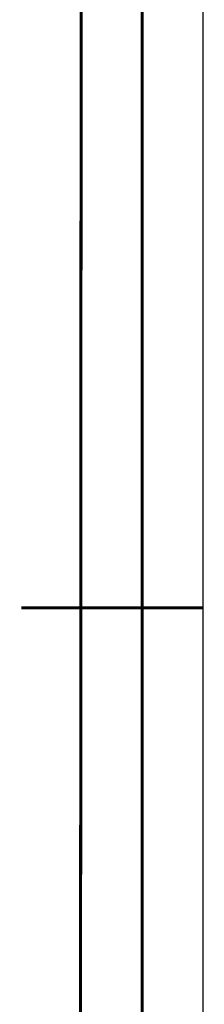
# Model space of a CAD drawing. Extents: x 0 to 420, y 0 to 297.
# Tile 78 of 93: x 405 to 420, y 116 to 197. Entities that reach past the tile are written whole.
import ezdxf

# ---------------------------------------------------------------- set-up
doc = ezdxf.new("R2010")
doc.units = 0
doc.header["$LTSCALE"] = 23.1
doc.layers.get('0').update_dxf_attribs({"linetype": 'CONTINUOUS'})

msp = doc.modelspace()

# ---------------------------------------------------------------- linework, layer by layer
at = {"color": 7, "linetype": 'CONTINUOUS'}
for p, q in [((420, 297), (420, 0)), ((410, 287), (409.83, 10.109))]:
    msp.add_line(p, q, dxfattribs=at)
at = {"color": 7, "linetype": 'CONTINUOUS', "const_width": 0.25}
for points in [[(415, 5), (415, 292)], [(410, 287), (409.847, 9.923)], [(420, 148.5), (405, 148.5)]]:
    msp.add_lwpolyline(points, dxfattribs=at)

doc.saveas('drawing.dxf')
